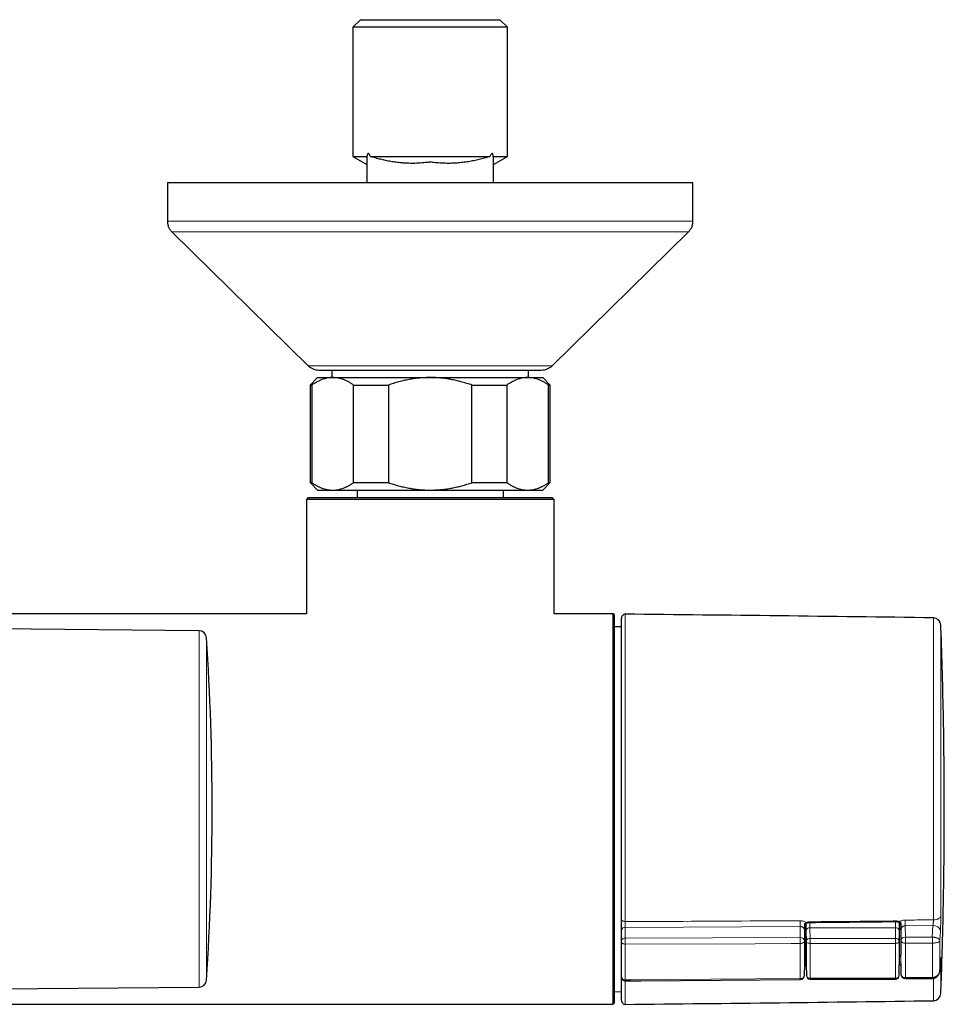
# Model space of a CAD drawing. Header units: millimetres. Extents: x 8 to 2417, y 12 to 2366.
# Tile 5 of 26: x 1127 to 1250, y 608 to 739. Entities that reach past the tile are written whole.
import ezdxf

# ---------------------------------------------------------------- set-up
doc = ezdxf.new("R2010")
doc.units = ezdxf.units.MM

msp = doc.modelspace()

# ---------------------------------------------------------------- linework, layer by layer
at = {"color": 7, "linetype": 'Continuous', "lineweight": 30}
for p, q in [((1172.3, 739.2), (1171.3, 738.2)), ((1172.3, 739.2), (1190.9, 739.2)), ((1191.9, 738.2), (1190.9, 739.2)), ((1171.3, 738.2), (1171.3, 720.95)), ((1191.9, 738.2), (1171.3, 738.2)), ((1191.9, 720.95), (1191.9, 738.2)), ((1171.3, 720.95), (1173.15, 719.88)), ((1171.3, 720.95), (1173.18, 720.95)), ((1173.64, 720.95), (1189.56, 720.95)), ((1190.01, 720.95), (1191.9, 720.95)), ((1190.05, 719.88), (1191.9, 720.95)), ((1190.05, 717.5), (1190.05, 720.73)), ((1146.6, 717.5), (1146.6, 712.34)), ((1146.6, 717.5), (1216.6, 717.5)), ((1173.15, 717.71), (1173.15, 717.5)), ((1216.6, 712.34), (1216.6, 717.5)), ((1147.2, 710.91), (1165.35, 693.07)), ((1197.85, 693.07), (1216, 710.91)), ((1166.75, 692.5), (1196.45, 692.5)), ((1168.5, 692.5), (1168.5, 691.5)), ((1194.7, 691.5), (1194.7, 692.5)), ((1166.6, 691.5), (1165.6, 690.5)), ((1165.6, 690.5), (1165.6, 677.5)), ((1165.6, 690.5), (1165.82, 690.5)), ((1165.82, 690.5), (1165.82, 677.5)), ((1166.6, 691.5), (1168.61, 691.5)), ((1168.61, 691.5), (1181.6, 691.5)), ((1171.39, 677.5), (1171.39, 690.5)), ((1171.39, 690.5), (1176.03, 690.5)), ((1176.03, 690.5), (1176.03, 677.5)), ((1181.6, 691.5), (1194.59, 691.5)), ((1187.17, 677.5), (1187.17, 690.5)), ((1187.17, 690.5), (1191.8, 690.5)), ((1191.8, 690.5), (1191.8, 677.5)), ((1194.59, 691.5), (1196.6, 691.5)), ((1197.6, 690.5), (1196.6, 691.5)), ((1197.37, 677.5), (1197.37, 690.5)), ((1197.37, 690.5), (1197.6, 690.5)), ((1197.6, 677.5), (1197.6, 690.5)), ((1165.6, 677.5), (1166.6, 676.5)), ((1165.6, 677.5), (1165.82, 677.5)), ((1171.39, 677.5), (1176.03, 677.5)), ((1187.17, 677.5), (1191.8, 677.5)), ((1196.6, 676.5), (1197.6, 677.5)), ((1197.37, 677.5), (1197.6, 677.5)), ((1166.6, 676.5), (1168.61, 676.5)), ((1168.61, 676.5), (1181.6, 676.5)), ((1181.6, 676.5), (1194.59, 676.5)), ((1194.59, 676.5), (1196.6, 676.5)), ((1165.35, 675.5), (1165.1, 675.25)), ((1165.1, 675.25), (1165.1, 660)), ((1198.1, 675.25), (1165.1, 675.25)), ((1165.35, 675.5), (1197.85, 675.5)), ((1198.1, 675.25), (1197.85, 675.5)), ((1198.1, 660), (1198.1, 675.25)), ((1165.1, 660), (1111.55, 660)), ((1206, 660), (1198.1, 660)), ((1206.1, 659.9), (1206, 660)), ((1206, 634), (1206, 660)), ((1206.1, 659.9), (1206.1, 634)), ((1207.1, 619.27), (1207.1, 659.45)), ((1150.82, 657.75), (1122.55, 658)), ((1207.1, 658.26), (1206.1, 658.28)), ((1206, 608), (1206, 634)), ((1206.1, 634), (1206.1, 608.1)), ((1231.52, 614.56), (1231.52, 618.25)), ((1231.7, 617.81), (1231.7, 618.74)), ((1244.1, 618.86), (1244.1, 617.81)), ((1244.29, 618.38), (1244.29, 614.56)), ((1244.3, 618.13), (1244.3, 618.14)), ((1207.1, 616.42), (1207.1, 617.87)), ((1231.5, 617.98), (1231.5, 617.97)), ((1231.7, 613.21), (1231.7, 617.81)), ((1244.1, 617.81), (1244.1, 613.21)), ((1207.1, 611.6), (1207.1, 616.29)), ((1231.48, 611.87), (1231.5, 613.18)), ((1231.7, 613.21), (1231.72, 611.82)), ((1231.7, 613.21), (1231.7, 613.21)), ((1244.08, 611.82), (1244.1, 613.21)), ((1244.1, 613.21), (1244.1, 613.21)), ((1244.3, 613.31), (1244.32, 611.98)), ((1207.1, 608.46), (1207.1, 611.56)), ((1232.22, 611.32), (1243.58, 611.32)), ((1244.93, 611.39), (1248.51, 611.42)), ((1248.51, 611.42), (1248.54, 611.42)), ((1122.55, 609.99), (1150.82, 610.24)), ((1206.1, 609.63), (1207.1, 609.65)), ((1115.55, 608), (1206, 608)), ((1206, 608), (1206.1, 608.1))]:
    msp.add_line(p, q, dxfattribs=at)
at = {"color": 252, "linetype": 'Continuous', "lineweight": 0}
for p, q in [((1146.6, 712.34), (1216.6, 712.34)), ((1165.35, 693.07), (1197.85, 693.07)), ((1207.6, 659.95), (1207.6, 618.98)), ((1248.65, 619.22), (1248.65, 659.47)), ((1150.82, 610.24), (1150.82, 657.75)), ((1249.63, 658.51), (1249.63, 619.77)), ((1151.8, 656.82), (1151.8, 611.17)), ((1230.9, 618.34), (1207.6, 618.22)), ((1207.6, 618.22), (1207.6, 616.77)), ((1230.89, 616.85), (1230.9, 618.34)), ((1232.2, 618.88), (1232.2, 618.16)), ((1232.2, 618.16), (1232.22, 616.74)), ((1232.2, 618.16), (1232.2, 618.16)), ((1243.6, 618.16), (1232.2, 618.16)), ((1243.58, 616.74), (1243.6, 618.16)), ((1243.6, 618.16), (1243.6, 618.98)), ((1243.6, 618.16), (1243.6, 618.16)), ((1244.3, 618.13), (1244.3, 618.14)), ((1248.59, 618.45), (1244.9, 618.43)), ((1244.9, 618.43), (1244.92, 616.9)), ((1248.5, 616.91), (1248.59, 618.45)), ((1207.6, 616.77), (1230.89, 616.85)), ((1231.5, 617.79), (1231.48, 616.43)), ((1231.5, 617.98), (1231.5, 617.97)), ((1231.72, 616.39), (1231.7, 617.81)), ((1231.7, 617.81), (1231.7, 617.81)), ((1244.1, 617.81), (1244.08, 616.39)), ((1244.1, 617.81), (1244.1, 617.81)), ((1244.32, 616.48), (1244.3, 617.86)), ((1244.92, 616.9), (1248.5, 616.91)), ((1248.5, 616.91), (1248.54, 616.91)), ((1249.58, 617.73), (1249.51, 616.45)), ((1207.6, 615.98), (1207.6, 611.21)), ((1232.22, 616.74), (1232.22, 616.08)), ((1232.22, 616.74), (1243.58, 616.74)), ((1243.58, 616.08), (1232.22, 616.08)), ((1243.58, 616.74), (1243.58, 616.08)), ((1248.52, 616.12), (1248.51, 616.12)), ((1248.52, 611.55), (1248.52, 616.12)), ((1249.51, 616.45), (1249.51, 612.52)), ((1231.5, 613.23), (1231.52, 614.56)), ((1244.29, 614.56), (1244.3, 613.39)), ((1231.7, 613.12), (1231.69, 613.12)), ((1244.14, 613.24), (1244.09, 613.22)), ((1249.51, 612.52), (1249.58, 613.76)), ((1249.58, 613.76), (1249.58, 613.74)), ((1249.63, 613.92), (1249.63, 609.4)), ((1207.6, 611.07), (1207.6, 607.96)), ((1232.22, 611.43), (1243.58, 611.43)), ((1232.22, 611.43), (1232.22, 611.32)), ((1243.58, 611.43), (1243.58, 611.32)), ((1248.51, 611.55), (1248.52, 611.55)), ((1248.65, 608.44), (1248.65, 611.42))]:
    msp.add_line(p, q, dxfattribs=at)
at = {"color": 7, "linetype": 'Continuous', "lineweight": 30, "flags": 128}
for points in [[(1190.05, 717.5), (1190.05, 719.02), (1190.05, 719.93)], [(1207.6, 611.08), (1209.66, 611.09), (1230.89, 611.27)]]:
    msp.add_lwpolyline(points, dxfattribs=at)
at = {"color": 252, "linetype": 'Continuous', "lineweight": 0, "flags": 128}
for points in [[(1249.63, 619.77), (1249.62, 619.7), (1249.59, 619.63), (1249.55, 619.56), (1249.49, 619.5), (1249.42, 619.44), (1249.33, 619.38), (1249.24, 619.33), (1249.13, 619.29), (1249.02, 619.26), (1248.9, 619.24), (1248.78, 619.22), (1248.65, 619.22)], [(1207.1, 619.27), (1207.11, 619.21), (1207.14, 619.16), (1207.18, 619.11), (1207.25, 619.07), (1207.32, 619.03), (1207.41, 619), (1207.5, 618.99), (1207.6, 618.98)], [(1231.69, 618.86), (1231.72, 618.84), (1231.74, 618.82), (1231.76, 618.8), (1231.77, 618.8), (1231.78, 618.8)], [(1244.14, 618.97), (1244.11, 618.94), (1244.09, 618.92), (1244.07, 618.91), (1244.05, 618.9), (1244.04, 618.91)], [(1207.6, 615.98), (1207.5, 615.98), (1207.41, 616), (1207.32, 616.03), (1207.25, 616.07), (1207.18, 616.12), (1207.14, 616.17), (1207.11, 616.23), (1207.1, 616.29)], [(1230.89, 616.06), (1229.69, 616.06), (1224.89, 616.04), (1207.6, 615.98)], [(1230.89, 616.06), (1230.99, 616.07), (1231.09, 616.08), (1231.19, 616.11), (1231.27, 616.15), (1231.34, 616.19), (1231.4, 616.25), (1231.45, 616.3), (1231.47, 616.37), (1231.48, 616.43)], [(1231.72, 616.39), (1231.73, 616.33), (1231.75, 616.27), (1231.8, 616.22), (1231.86, 616.17), (1231.94, 616.13), (1232.03, 616.1), (1232.12, 616.09), (1232.22, 616.08)], [(1243.58, 616.08), (1243.68, 616.09), (1243.77, 616.1), (1243.86, 616.13), (1243.93, 616.17), (1244, 616.22), (1244.04, 616.27), (1244.07, 616.33), (1244.08, 616.39)], [(1244.32, 616.48), (1244.33, 616.42), (1244.36, 616.35), (1244.4, 616.29), (1244.47, 616.24), (1244.54, 616.2), (1244.63, 616.16), (1244.72, 616.13), (1244.82, 616.12), (1244.93, 616.11)], [(1248.51, 616.12), (1248.28, 616.12), (1244.93, 616.11)], [(1244.14, 613.24), (1244.11, 613.26), (1244.1, 613.28)], [(1207.6, 611.21), (1208.3, 611.21), (1213.1, 611.25), (1230.89, 611.4)], [(1244.93, 611.52), (1246.13, 611.53), (1248.51, 611.55)]]:
    msp.add_lwpolyline(points, dxfattribs=at)
at = {"color": 7, "linetype": 'Continuous', "lineweight": 30}
for centre, radius, start, end in [((1166.75, 694.5), 2, 225.4958, 270), ((1196.45, 694.5), 2, 270, 314.5042), ((1207.6, 659.45), 0.5, 89.4419, 180), ((1107.77, -9589.56), 10250, 89.212476, 89.441933), ((1248.64, 658.47), 1, 2.1629, 89.2125), ((1150.81, 656.75), 1, 3.7388, 89.5), ((802.55, 634), 350, 0, 3.7388), ((802.55, 634), 350, 356.2612, 0), ((1207.6, 611.58), 0.5, 180, 270.481), ((1230.88, 611.87), 0.6, 270.4758, 359.2804), ((1232.22, 611.82), 0.5, 180.7133, 270), ((1243.58, 611.82), 0.5, 270, 359.2867), ((1244.92, 611.99), 0.6, 180.7197, 270.4759), ((1150.81, 611.24), 1, 270.5, 356.2612), ((1248.64, 609.44), 1, 270.7875, 357.8371), ((1207.6, 608.46), 0.5, 180, 270.5581), ((1107.77, 10857.47), 10250, 270.558067, 270.787524)]:
    msp.add_arc(centre, radius, start, end, dxfattribs=at)
at = {"color": 252, "linetype": 'Continuous', "lineweight": 0}
for centre, radius, start, end in [((1207.53, 617.78), 0.446, 81.4989, 167.886), ((1279.69, 619.05), 48.79, 179.9359, 180.832), ((1230.82, 618.93), 1.29, 357.6762, 1.3716), ((1242.51, 619.04), 1.19, 357.4666, 1.4957), ((1244.33, 618.12), 0.0323, 106.9688, 165.6196), ((1289.59, 619.16), 44.69, 179.956, 180.9347), ((1248.68, 617.54), 0.92, 12.2685, 96.052), ((1230.96, 616.32), 0.533, 11.6138, 98.1483), ((1169.36, 616.21), 61.53, 359.8603, 0.5956), ((1231.48, 617.97), 0.0228, 6.4696, 56.2306), ((1244.85, 616.36), 0.543, 82.3699, 167.4921), ((1183.42, 616.26), 61.51, 359.8597, 0.5959), ((1187.01, 616.27), 61.5, 359.8596, 0.5959), ((1233.12, 616.92), 15.42, 357.0377, 359.9721), ((1207.53, 616.33), 0.446, 81.4989, 167.886), ((1232.16, 616.3), 0.449, 82.2626, 168.2662), ((1243.64, 616.3), 0.449, 11.7338, 97.7374), ((1248.95, 613.95), 0.687, 337.7352, 357.2062), ((1207.55, 611.66), 0.457, 187.7891, 276.4598), ((1230.94, 611.94), 0.545, 264.1874, 352.0113), ((1232.17, 611.88), 0.457, 188.3684, 275.9654), ((1243.63, 611.88), 0.457, 264.0346, 351.6316), ((1244.87, 612.07), 0.553, 188.7212, 276.1016), ((1226.62, 611.34), 4.27, 359.0172, 0.7594), ((1240.63, 611.46), 4.29, 359.0192, 0.7588), ((1244.21, 611.49), 4.3, 359.0192, 0.759), ((1249.09, 611.54), 0.568, 179.8028, 193.0493)]:
    msp.add_arc(centre, radius, start, end, dxfattribs=at)
for centre, major_axis, ratio, start_param, end_param in [((1232.2, 617.81), (0.5, 0.003), 0.704008, 1.566528, 3.137248), ((1243.6, 617.81), (0.5, -0.003), 0.704008, 0.004345, 1.575065), ((1231.73, 633.95), (0.17, 28.19), 0.006171, 2.24149, 2.470975), ((1231.47, 634.12), (-0.18, 28.5), 0.006171, 3.813283, 4.040623), ((1231.97, 634.13), (-0.18, 29), 0.006064, 3.813284, 4.040624), ((1243.83, 634.13), (0.18, 29), 0.006064, 2.242561, 2.469901), ((1244.33, 634.12), (0.18, 28.5), 0.006171, 2.242563, 2.469902), ((1244.08, 633.95), (-0.17, 28.07), 0.006171, 3.813408, 4.040498)]:
    msp.add_ellipse(centre, major_axis=major_axis, ratio=ratio, start_param=start_param, end_param=end_param, dxfattribs=at)
at = {"color": 7, "linetype": 'Continuous', "lineweight": 30}
for centre, start_param, end_param in [((1232.12, 614.56), 3.141593, 3.936624), ((1243.69, 614.56), 5.465068, 6.283185)]:
    msp.add_ellipse(centre, major_axis=(0.6, 0), ratio=0.70708, start_param=start_param, end_param=end_param, dxfattribs=at)
for points, knots in [([(1173.18, 720.95), (1173.17, 720.94), (1173.15, 720.91), (1173.14, 720.81), (1173.15, 720.64), (1173.15, 720.44), (1173.15, 720.27), (1173.15, 720.12), (1173.15, 720.01), (1173.15, 719.94), (1173.15, 719.92), (1173.15, 719.92)], [0, 0, 0, 0, 0.031024, 0.06281, 0.21025, 0.357797, 0.501186, 0.644768, 0.789049, 0.93362, 1, 1, 1, 1]), ([(1173.64, 720.95), (1173.62, 721), (1173.58, 721.09), (1173.52, 721.2), (1173.47, 721.28), (1173.43, 721.32), (1173.38, 721.36), (1173.34, 721.36), (1173.29, 721.34), (1173.25, 721.28), (1173.22, 721.19), (1173.2, 721.07), (1173.19, 720.99), (1173.18, 720.95)], [0, 0, 0, 0, 0.143575, 0.28821, 0.360063, 0.433166, 0.499049, 0.565634, 0.623, 0.686705, 0.791988, 0.89519, 1, 1, 1, 1]), ([(1189.56, 720.95), (1189.5, 720.94), (1189.39, 720.91), (1189.03, 720.8), (1188.5, 720.65), (1187.78, 720.48), (1187.05, 720.33), (1186.32, 720.21), (1185.57, 720.12), (1184.82, 720.06), (1184.05, 720.04), (1183.27, 720.06), (1182.62, 720.1), (1182.1, 720.15), (1181.81, 720.18), (1181.65, 720.21), (1181.6, 720.22), (1181.54, 720.21), (1181.34, 720.18), (1180.83, 720.12), (1180.05, 720.06), (1179.18, 720.04), (1178.41, 720.06), (1177.72, 720.11), (1177.03, 720.19), (1176.34, 720.29), (1175.66, 720.43), (1174.98, 720.58), (1174.41, 720.73), (1174.02, 720.85), (1173.79, 720.91), (1173.69, 720.94), (1173.64, 720.95)], [0, 0, 0, 0, 0.0116, 0.023455, 0.069676, 0.115944, 0.162165, 0.208452, 0.254967, 0.301572, 0.349189, 0.396913, 0.444959, 0.469037, 0.49311, 0.497873, 0.499625, 0.501395, 0.508608, 0.537465, 0.595187, 0.653111, 0.695801, 0.738566, 0.781548, 0.824596, 0.868307, 0.912069, 0.955957, 0.977898, 0.988961, 1, 1, 1, 1]), ([(1190.01, 720.95), (1190.01, 720.99), (1190, 721.06), (1189.98, 721.16), (1189.95, 721.26), (1189.92, 721.33), (1189.89, 721.36), (1189.85, 721.37), (1189.8, 721.35), (1189.74, 721.29), (1189.67, 721.19), (1189.61, 721.07), (1189.57, 720.98), (1189.56, 720.95)], [0, 0, 0, 0, 0.091257, 0.183217, 0.28208, 0.351835, 0.40291, 0.454212, 0.513455, 0.609439, 0.749757, 0.89373, 1, 1, 1, 1]), ([(1190.05, 720.73), (1190.05, 720.77), (1190.05, 720.82), (1190.05, 720.9), (1190.02, 720.93), (1190.01, 720.95)], [0, 0, 0, 0, 0.480982, 0.73905, 1, 1, 1, 1]), ([(1173.15, 719.92), (1173.15, 719.62), (1173.15, 718.83), (1173.15, 718.01), (1173.15, 717.5)], [0, 0, 0, 0, 0.367098, 1, 1, 1, 1]), ([(1146.6, 712.34), (1146.6, 712.27), (1146.6, 712.13), (1146.63, 711.93), (1146.68, 711.74), (1146.74, 711.56), (1146.83, 711.38), (1146.93, 711.22), (1147.05, 711.06), (1147.15, 710.96), (1147.2, 710.91)], [0, 0, 0, 0, 0.129502, 0.255184, 0.378256, 0.5, 0.621744, 0.744816, 0.870498, 1, 1, 1, 1]), ([(1216, 710.91), (1216.05, 710.96), (1216.14, 711.06), (1216.26, 711.22), (1216.37, 711.38), (1216.45, 711.56), (1216.52, 711.74), (1216.56, 711.93), (1216.59, 712.13), (1216.6, 712.27), (1216.6, 712.34)], [0, 0, 0, 0, 0.129502, 0.255184, 0.378256, 0.5, 0.621744, 0.744816, 0.870498, 1, 1, 1, 1]), ([(1168.61, 691.5), (1168.58, 691.5), (1168.43, 691.5), (1168.17, 691.48), (1167.84, 691.42), (1167.5, 691.34), (1167.16, 691.23), (1166.83, 691.08), (1166.49, 690.91), (1166.15, 690.72), (1165.93, 690.57), (1165.82, 690.5)], [0, 0, 0, 0, 0.0340845, 0.152699, 0.2713147, 0.3908442, 0.5103765, 0.6324315, 0.7544901, 0.8772433, 1, 1, 1, 1]), ([(1171.39, 690.5), (1171.28, 690.57), (1171.06, 690.72), (1170.72, 690.92), (1170.38, 691.09), (1170.04, 691.23), (1169.69, 691.35), (1169.33, 691.43), (1168.97, 691.49), (1168.73, 691.49), (1168.61, 691.5)], [0, 0, 0, 0, 0.122973, 0.245942, 0.369581, 0.493217, 0.619375, 0.745529, 0.872765, 1, 1, 1, 1]), ([(1181.6, 691.5), (1181.37, 691.49), (1180.9, 691.49), (1180.2, 691.44), (1179.51, 691.36), (1178.81, 691.24), (1178.11, 691.1), (1177.41, 690.93), (1176.72, 690.73), (1176.26, 690.57), (1176.03, 690.5)], [0, 0, 0, 0, 0.122618, 0.245238, 0.368878, 0.492521, 0.618996, 0.745475, 0.872735, 1, 1, 1, 1]), ([(1187.17, 690.5), (1186.95, 690.57), (1186.52, 690.71), (1185.87, 690.9), (1185.21, 691.07), (1184.54, 691.22), (1183.86, 691.33), (1183.17, 691.42), (1182.48, 691.48), (1181.95, 691.5), (1181.66, 691.5), (1181.6, 691.5)], [0, 0, 0, 0, 0.119246, 0.238489, 0.358338, 0.478183, 0.600299, 0.722411, 0.845493, 0.968574, 1, 1, 1, 1]), ([(1194.59, 691.5), (1194.56, 691.5), (1194.41, 691.5), (1194.15, 691.48), (1193.82, 691.42), (1193.48, 691.34), (1193.14, 691.23), (1192.81, 691.08), (1192.47, 690.91), (1192.14, 690.72), (1191.91, 690.57), (1191.8, 690.5)], [0, 0, 0, 0, 0.034085, 0.152699, 0.271315, 0.390844, 0.510376, 0.632431, 0.75449, 0.877243, 1, 1, 1, 1]), ([(1197.37, 690.5), (1197.26, 690.57), (1197.04, 690.72), (1196.7, 690.92), (1196.36, 691.09), (1196.02, 691.23), (1195.67, 691.35), (1195.31, 691.43), (1194.95, 691.49), (1194.71, 691.49), (1194.59, 691.5)], [0, 0, 0, 0, 0.122973, 0.245942, 0.369581, 0.493217, 0.619375, 0.745529, 0.872765, 1, 1, 1, 1]), ([(1165.82, 677.5), (1165.93, 677.42), (1166.16, 677.27), (1166.49, 677.08), (1166.83, 676.91), (1167.18, 676.76), (1167.53, 676.65), (1167.89, 676.56), (1168.25, 676.51), (1168.49, 676.5), (1168.61, 676.5)], [0, 0, 0, 0, 0.122973, 0.245942, 0.369581, 0.493217, 0.619375, 0.745529, 0.872765, 1, 1, 1, 1]), ([(1168.61, 676.5), (1168.64, 676.5), (1168.78, 676.5), (1169.04, 676.52), (1169.38, 676.57), (1169.71, 676.65), (1170.05, 676.77), (1170.39, 676.91), (1170.73, 677.08), (1171.06, 677.27), (1171.28, 677.42), (1171.39, 677.5)], [0, 0, 0, 0, 0.034085, 0.152699, 0.271315, 0.390844, 0.510376, 0.632431, 0.75449, 0.877243, 1, 1, 1, 1]), ([(1176.03, 677.5), (1176.25, 677.42), (1176.69, 677.27), (1177.37, 677.08), (1178.05, 676.91), (1178.74, 676.76), (1179.44, 676.65), (1180.16, 676.56), (1180.88, 676.51), (1181.36, 676.5), (1181.6, 676.5)], [0, 0, 0, 0, 0.122973, 0.245942, 0.369581, 0.493217, 0.619375, 0.745529, 0.872765, 1, 1, 1, 1]), ([(1181.6, 676.5), (1181.66, 676.5), (1181.94, 676.5), (1182.45, 676.52), (1183.13, 676.57), (1183.8, 676.65), (1184.48, 676.77), (1185.16, 676.91), (1185.83, 677.08), (1186.5, 677.27), (1186.94, 677.42), (1187.17, 677.5)], [0, 0, 0, 0, 0.031426, 0.150353, 0.269282, 0.389133, 0.508986, 0.631385, 0.753788, 0.876892, 1, 1, 1, 1]), ([(1191.8, 677.5), (1191.92, 677.42), (1192.14, 677.27), (1192.47, 677.08), (1192.81, 676.91), (1193.16, 676.76), (1193.51, 676.65), (1193.87, 676.56), (1194.23, 676.51), (1194.47, 676.5), (1194.59, 676.5)], [0, 0, 0, 0, 0.1229729, 0.2459423, 0.3695815, 0.4932168, 0.6193748, 0.7455295, 0.8727654, 1, 1, 1, 1]), ([(1194.59, 676.5), (1194.62, 676.5), (1194.77, 676.5), (1195.02, 676.52), (1195.36, 676.57), (1195.7, 676.65), (1196.03, 676.77), (1196.37, 676.91), (1196.71, 677.08), (1197.04, 677.27), (1197.26, 677.42), (1197.37, 677.5)], [0, 0, 0, 0, 0.034085, 0.152699, 0.271315, 0.390844, 0.510376, 0.632431, 0.75449, 0.877243, 1, 1, 1, 1]), ([(1171.85, 676.5), (1171.85, 676.18), (1171.85, 675.84), (1171.85, 675.51), (1171.85, 675.5)], [0, 0, 0, 0, 0.956867, 1, 1, 1, 1]), ([(1191.35, 675.5), (1191.35, 675.51), (1191.35, 675.84), (1191.35, 676.18), (1191.35, 676.5)], [0, 0, 0, 0, 0.043133, 1, 1, 1, 1]), ([(1250.1, 633.96), (1250.09, 635.97), (1250.08, 639.99), (1250, 646.02), (1249.85, 652.05), (1249.72, 656.21), (1249.64, 658.36), (1249.63, 658.5)], [0, 0, 0, 0, 0.245644, 0.491299, 0.736955, 0.982602, 1, 1, 1, 1]), ([(1249.63, 609.41), (1249.64, 609.67), (1249.72, 611.53), (1249.84, 615.5), (1249.99, 621.32), (1250.08, 627.64), (1250.09, 631.85), (1250.1, 633.96)], [0, 0, 0, 0, 0.031247, 0.227802, 0.485206, 0.742609, 1, 1, 1, 1]), ([(1207.1, 617.87), (1207.1, 617.92), (1207.1, 618.01), (1207.1, 618.18), (1207.1, 618.35), (1207.1, 618.53), (1207.1, 618.72), (1207.1, 618.91), (1207.1, 619.1), (1207.1, 619.21), (1207.1, 619.27)], [0, 0, 0, 0, 0.122092, 0.244185, 0.366277, 0.48837, 0.610458, 0.732547, 0.866273, 1, 1, 1, 1]), ([(1231.5, 617.98), (1231.5, 617.98), (1231.5, 618.01), (1231.5, 618.08), (1231.51, 618.2), (1231.53, 618.32), (1231.55, 618.43), (1231.57, 618.52), (1231.6, 618.6), (1231.64, 618.66), (1231.68, 618.72), (1231.73, 618.77), (1231.76, 618.79), (1231.78, 618.8), (1231.78, 618.8)], [0, 0, 0, 0, 0.000178, 0.094421, 0.260504, 0.388434, 0.502604, 0.601762, 0.68796, 0.774662, 0.851997, 0.924083, 0.997255, 1, 1, 1, 1]), ([(1231.78, 618.8), (1231.78, 618.8), (1231.81, 618.82), (1231.87, 618.84), (1231.95, 618.86), (1232.03, 618.88), (1232.09, 618.88), (1232.11, 618.88)], [0, 0, 0, 0, 0.026321, 0.287169, 0.543031, 0.799526, 1, 1, 1, 1]), ([(1232.11, 618.88), (1232.65, 618.88), (1236.51, 618.92), (1240.37, 618.95), (1243.7, 618.99)], [0, 0, 0, 0, 0.138528, 1, 1, 1, 1]), ([(1243.7, 618.98), (1243.7, 618.98), (1243.73, 618.99), (1243.8, 618.98), (1243.88, 618.97), (1243.96, 618.94), (1244.02, 618.92), (1244.04, 618.91), (1244.04, 618.91)], [0, 0, 0, 0, 0.02374, 0.267189, 0.509133, 0.7519, 0.996737, 1, 1, 1, 1]), ([(1244.04, 618.9), (1244.05, 618.9), (1244.07, 618.89), (1244.11, 618.85), (1244.16, 618.81), (1244.19, 618.75), (1244.22, 618.68), (1244.25, 618.6), (1244.27, 618.5), (1244.29, 618.4), (1244.3, 618.28), (1244.3, 618.19), (1244.3, 618.13), (1244.3, 618.13)], [0, 0, 0, 0, 0.032371, 0.115208, 0.187817, 0.269884, 0.355617, 0.449647, 0.55555, 0.676002, 0.812398, 0.977855, 1, 1, 1, 1]), ([(1244.3, 617.86), (1244.3, 617.86), (1244.3, 617.95), (1244.3, 618.04), (1244.3, 618.13)], [0, 0, 0, 0, 0.02038, 1, 1, 1, 1]), ([(1231.5, 617.97), (1231.5, 617.91), (1231.5, 617.85), (1231.5, 617.79), (1231.5, 617.79)], [0, 0, 0, 0, 0.969222, 1, 1, 1, 1]), ([(1207.1, 616.29), (1207.1, 616.29), (1207.1, 616.3), (1207.1, 616.33), (1207.1, 616.36), (1207.1, 616.39), (1207.1, 616.41), (1207.1, 616.42)], [0, 0, 0, 0, 0.060929, 0.295687, 0.530454, 0.765227, 1, 1, 1, 1]), ([(1231.5, 613.23), (1231.5, 613.23), (1231.5, 613.23), (1231.5, 613.24), (1231.5, 613.24), (1231.5, 613.24)], [0, 0, 0, 0, 0.12768, 0.47108, 1, 1, 1, 1]), ([(1231.5, 613.18), (1231.5, 613.18), (1231.5, 613.2), (1231.5, 613.21), (1231.5, 613.23)], [0, 0, 0, 0, 0.219926, 1, 1, 1, 1]), ([(1231.5, 613.18), (1231.5, 613.18), (1231.5, 613.18), (1231.5, 613.18), (1231.5, 613.18)], [0, 0, 0, 0, 0.631335, 1, 1, 1, 1]), ([(1244.3, 613.39), (1244.3, 613.39), (1244.3, 613.39), (1244.3, 613.39), (1244.3, 613.38)], [0, 0, 0, 0, 0.433046, 1, 1, 1, 1]), ([(1244.3, 613.39), (1244.3, 613.37), (1244.3, 613.34), (1244.3, 613.32), (1244.3, 613.31)], [0, 0, 0, 0, 0.97962, 1, 1, 1, 1]), ([(1249.52, 612.49), (1249.53, 612.71), (1249.55, 613.13), (1249.57, 613.55), (1249.58, 613.74)], [0, 0, 0, 0, 0.550506, 1, 1, 1, 1]), ([(1249.58, 613.73), (1249.58, 613.76), (1249.59, 613.82), (1249.59, 613.89), (1249.6, 613.96), (1249.6, 614.01), (1249.6, 614.04), (1249.6, 614.06), (1249.61, 614.07), (1249.61, 614.07), (1249.61, 614.07)], [0, 0, 0, 0, 0.144957, 0.32008, 0.492344, 0.641762, 0.778313, 0.897513, 0.997189, 1, 1, 1, 1]), ([(1207.1, 611.58), (1207.1, 611.58), (1207.1, 611.58), (1207.1, 611.59), (1207.1, 611.6)], [0, 0, 0, 0, 0.074594, 1, 1, 1, 1]), ([(1248.54, 611.42), (1248.56, 611.42), (1248.62, 611.42), (1248.71, 611.44), (1248.81, 611.47), (1248.92, 611.51), (1249.01, 611.56), (1249.1, 611.63), (1249.18, 611.7), (1249.26, 611.79), (1249.32, 611.88), (1249.38, 611.99), (1249.43, 612.1), (1249.47, 612.22), (1249.5, 612.34), (1249.51, 612.43), (1249.51, 612.48), (1249.51, 612.49)], [0, 0, 0, 0, 0.040008, 0.109099, 0.178842, 0.246428, 0.315752, 0.385343, 0.454811, 0.526404, 0.599152, 0.673537, 0.750184, 0.828916, 0.90968, 0.99246, 1, 1, 1, 1])]:
    msp.add_open_spline(points, degree=3, knots=knots, dxfattribs=at)
at = {"color": 252, "linetype": 'Continuous', "lineweight": 0}
for points, knots in [([(1216, 710.91), (1216, 710.91), (1215.99, 710.91), (1215.91, 710.91), (1215.8, 710.91), (1215.64, 710.91), (1215.43, 710.91), (1215.18, 710.91), (1214.9, 710.91), (1214.58, 710.91), (1214.22, 710.91), (1213.82, 710.91), (1213.38, 710.91), (1212.88, 710.91), (1212.34, 710.91), (1211.75, 710.91), (1211.12, 710.91), (1210.46, 710.91), (1209.76, 710.91), (1209.05, 710.91), (1208.32, 710.91), (1207.55, 710.91), (1206.76, 710.91), (1205.91, 710.91), (1205.02, 710.91), (1204.08, 710.91), (1203.11, 710.91), (1202.11, 710.91), (1201.09, 710.91), (1200.06, 710.91), (1199.02, 710.91), (1197.98, 710.91), (1196.93, 710.91), (1195.86, 710.91), (1194.74, 710.91), (1193.59, 710.91), (1192.4, 710.91), (1191.2, 710.91), (1189.98, 710.91), (1188.75, 710.91), (1187.54, 710.91), (1186.34, 710.91), (1185.16, 710.91), (1183.97, 710.91), (1182.79, 710.91), (1181.57, 710.91), (1180.34, 710.91), (1179.08, 710.91), (1177.82, 710.91), (1176.57, 710.91), (1175.33, 710.91), (1174.12, 710.91), (1172.94, 710.91), (1171.79, 710.91), (1170.66, 710.91), (1169.54, 710.91), (1168.41, 710.91), (1167.27, 710.91), (1166.14, 710.91), (1165.02, 710.91), (1163.93, 710.91), (1162.86, 710.91), (1161.83, 710.91), (1160.85, 710.91), (1159.92, 710.91), (1159.01, 710.91), (1158.12, 710.91), (1157.25, 710.91), (1156.39, 710.91), (1155.55, 710.91), (1154.74, 710.91), (1153.97, 710.91), (1153.24, 710.91), (1152.56, 710.91), (1151.93, 710.91), (1151.34, 710.91), (1150.79, 710.91), (1150.28, 710.91), (1149.8, 710.91), (1149.35, 710.91), (1148.93, 710.91), (1148.55, 710.91), (1148.23, 710.91), (1147.94, 710.91), (1147.71, 710.91), (1147.52, 710.91), (1147.37, 710.91), (1147.27, 710.91), (1147.21, 710.91), (1147.2, 710.91), (1147.2, 710.91)], [0, 0, 0, 0, 0.0116666, 0.0233333, 0.0349999, 0.0466665, 0.0583332, 0.0699998, 0.0809998, 0.0919999, 0.1029999, 0.114, 0.125, 0.1366666, 0.1483333, 0.1599999, 0.1716665, 0.1833332, 0.1949998, 0.2059998, 0.2169999, 0.2279999, 0.239, 0.25, 0.2616666, 0.2733333, 0.2849999, 0.2966665, 0.3083332, 0.3199998, 0.3309998, 0.3419999, 0.3529999, 0.364, 0.375, 0.3866666, 0.3983333, 0.4099999, 0.4216665, 0.4333332, 0.4449998, 0.4559998, 0.4669999, 0.4779999, 0.489, 0.5, 0.5116666, 0.5233333, 0.5349999, 0.5466665, 0.5583332, 0.5699998, 0.5809998, 0.5919999, 0.6029999, 0.614, 0.625, 0.6366666, 0.6483333, 0.6599999, 0.6716665, 0.6833332, 0.6949998, 0.7059998, 0.7169999, 0.7279999, 0.739, 0.75, 0.7616666, 0.7733333, 0.7849999, 0.7966665, 0.8083332, 0.8199998, 0.8309998, 0.8419999, 0.8529999, 0.864, 0.875, 0.8866666, 0.8983333, 0.9099999, 0.9216665, 0.9333332, 0.9449998, 0.9559998, 0.9669999, 0.9779999, 0.989, 1, 1, 1, 1]), ([(1249.63, 619.77), (1249.63, 619.69), (1249.63, 619.52), (1249.63, 619.25), (1249.63, 618.97), (1249.62, 618.7), (1249.61, 618.43), (1249.6, 618.18), (1249.59, 617.94), (1249.59, 617.8), (1249.58, 617.73)], [0, 0, 0, 0, 0.131593, 0.267827, 0.388078, 0.511828, 0.632192, 0.756054, 0.876288, 1, 1, 1, 1]), ([(1207.6, 618.98), (1207.83, 618.98), (1209.67, 618.99), (1217.43, 619.03), (1224.97, 619.07), (1230.9, 619.1)], [0, 0, 0, 0, 0.029836, 0.235868, 1, 1, 1, 1]), ([(1207.6, 618.98), (1207.6, 618.95), (1207.6, 618.89), (1207.6, 618.79), (1207.6, 618.68), (1207.6, 618.58), (1207.6, 618.48), (1207.6, 618.39), (1207.6, 618.3), (1207.6, 618.25), (1207.6, 618.22)], [0, 0, 0, 0, 0.131427, 0.267448, 0.387788, 0.511618, 0.631966, 0.755805, 0.876157, 1, 1, 1, 1]), ([(1230.9, 619.1), (1230.98, 619.1), (1231.13, 619.09), (1231.34, 619.04), (1231.53, 618.97), (1231.64, 618.9), (1231.69, 618.86)], [0, 0, 0, 0, 0.285935, 0.515855, 0.752416, 1, 1, 1, 1]), ([(1231.5, 617.79), (1231.5, 617.82), (1231.5, 617.89), (1231.47, 617.98), (1231.43, 618.06), (1231.37, 618.14), (1231.3, 618.21), (1231.22, 618.26), (1231.13, 618.3), (1231.02, 618.33), (1230.95, 618.34), (1230.9, 618.34)], [0, 0, 0, 0, 0.112079, 0.227388, 0.333071, 0.441538, 0.548579, 0.658826, 0.763192, 0.870904, 1, 1, 1, 1]), ([(1231.49, 617.99), (1231.48, 618.05), (1231.47, 618.19), (1231.45, 618.37), (1231.46, 618.51), (1231.48, 618.63), (1231.52, 618.71), (1231.58, 618.79), (1231.63, 618.83), (1231.68, 618.86), (1231.69, 618.86)], [0, 0, 0, 0, 0.21592, 0.432271, 0.542433, 0.65502, 0.787053, 0.820433, 0.96528, 1, 1, 1, 1]), ([(1231.69, 618.86), (1231.74, 618.88), (1231.83, 618.92), (1231.98, 618.96), (1232.07, 618.96), (1232.11, 618.96)], [0, 0, 0, 0, 0.3916, 0.691366, 1, 1, 1, 1]), ([(1232.11, 618.96), (1232.24, 618.96), (1232.91, 618.97), (1235.71, 618.99), (1239.44, 619.03), (1242.64, 619.06), (1243.7, 619.07)], [0, 0, 0, 0, 0.034516, 0.172578, 0.724827, 1, 1, 1, 1]), ([(1243.7, 619.07), (1243.76, 619.07), (1243.87, 619.06), (1244.02, 619.02), (1244.1, 618.98), (1244.14, 618.97)], [0, 0, 0, 0, 0.422527, 0.707103, 1, 1, 1, 1]), ([(1244.14, 618.97), (1244.14, 618.97), (1244.2, 619.01), (1244.32, 619.07), (1244.5, 619.14), (1244.7, 619.18), (1244.83, 619.19), (1244.9, 619.19)], [0, 0, 0, 0, 0.0327397, 0.2706454, 0.5151509, 0.7542351, 1, 1, 1, 1]), ([(1244.14, 618.97), (1244.17, 618.95), (1244.21, 618.92), (1244.27, 618.87), (1244.3, 618.82), (1244.34, 618.75), (1244.36, 618.65), (1244.37, 618.52), (1244.35, 618.35), (1244.33, 618.22), (1244.32, 618.15)], [0, 0, 0, 0, 0.134382, 0.165076, 0.246643, 0.328308, 0.445812, 0.563808, 0.781673, 1, 1, 1, 1]), ([(1244.9, 618.43), (1244.87, 618.43), (1244.81, 618.42), (1244.71, 618.4), (1244.62, 618.36), (1244.53, 618.3), (1244.46, 618.24), (1244.4, 618.16), (1244.35, 618.08), (1244.31, 617.98), (1244.31, 617.9), (1244.3, 617.86)], [0, 0, 0, 0, 0.101769, 0.206805, 0.309687, 0.415633, 0.520848, 0.62896, 0.736576, 0.847079, 1, 1, 1, 1]), ([(1244.32, 618.15), (1244.32, 618.09), (1244.31, 618.01), (1244.31, 617.93), (1244.31, 617.92), (1244.3, 617.91), (1244.3, 617.9), (1244.3, 617.9), (1244.3, 617.89), (1244.3, 617.87), (1244.3, 617.86)], [0, 0, 0, 0, 0.660302, 0.760906, 0.811206, 0.836356, 0.848932, 0.855219, 0.856005, 1, 1, 1, 1]), ([(1244.9, 619.19), (1245.3, 619.19), (1246.55, 619.2), (1247.8, 619.21), (1248.65, 619.22)], [0, 0, 0, 0, 0.319954, 1, 1, 1, 1]), ([(1248.59, 618.45), (1248.59, 618.48), (1248.6, 618.53), (1248.61, 618.62), (1248.62, 618.71), (1248.63, 618.81), (1248.64, 618.92), (1248.64, 619.02), (1248.65, 619.12), (1248.65, 619.19), (1248.65, 619.22)], [0, 0, 0, 0, 0.122545, 0.245086, 0.367336, 0.489581, 0.611372, 0.733157, 0.86658, 1, 1, 1, 1]), ([(1231.5, 617.79), (1231.5, 617.79), (1231.5, 617.8), (1231.5, 617.83), (1231.5, 617.89), (1231.5, 617.95), (1231.49, 617.99)], [0, 0, 0, 0, 0.026168, 0.155758, 0.380882, 1, 1, 1, 1]), ([(1248.54, 616.91), (1248.6, 616.91), (1248.71, 616.9), (1248.85, 616.88), (1248.98, 616.85), (1249.11, 616.81), (1249.23, 616.76), (1249.35, 616.69), (1249.44, 616.62), (1249.5, 616.54), (1249.51, 616.48), (1249.51, 616.45), (1249.51, 616.45)], [0, 0, 0, 0, 0.112546, 0.199169, 0.28758, 0.387103, 0.489142, 0.610746, 0.73651, 0.864018, 0.995891, 1, 1, 1, 1]), ([(1207.6, 616.77), (1207.6, 616.74), (1207.6, 616.69), (1207.6, 616.6), (1207.6, 616.51), (1207.6, 616.41), (1207.6, 616.31), (1207.6, 616.21), (1207.6, 616.11), (1207.6, 616.03), (1207.6, 615.99), (1207.6, 615.98)], [0, 0, 0, 0, 0.1157318, 0.2348199, 0.3505533, 0.4696431, 0.5853745, 0.7044622, 0.8201902, 0.9392741, 1, 1, 1, 1]), ([(1230.89, 611.4), (1230.89, 611.65), (1230.89, 612.16), (1230.89, 612.96), (1230.89, 613.81), (1230.89, 614.69), (1230.89, 615.44), (1230.89, 615.91), (1230.89, 616.06)], [0, 0, 0, 0, 0.181679, 0.363516, 0.545354, 0.728473, 0.911592, 1, 1, 1, 1]), ([(1244.93, 616.11), (1244.93, 615.8), (1244.93, 615.15), (1244.93, 614.2), (1244.93, 613.42), (1244.93, 612.81), (1244.93, 612.37), (1244.93, 611.94), (1244.93, 611.66), (1244.93, 611.52)], [0, 0, 0, 0, 0.184351, 0.387164, 0.590409, 0.692668, 0.794983, 0.897464, 1, 1, 1, 1]), ([(1248.52, 616.12), (1248.58, 616.12), (1248.69, 616.12), (1248.83, 616.14), (1248.96, 616.15), (1249.09, 616.18), (1249.22, 616.21), (1249.33, 616.26), (1249.43, 616.31), (1249.49, 616.38), (1249.51, 616.42), (1249.51, 616.45), (1249.51, 616.45)], [0, 0, 0, 0, 0.112495, 0.199095, 0.287489, 0.387029, 0.489085, 0.610739, 0.736541, 0.86404, 0.995893, 1, 1, 1, 1]), ([(1249.58, 613.76), (1249.59, 613.82), (1249.59, 613.95), (1249.6, 614.09), (1249.61, 614.18), (1249.62, 614.21), (1249.63, 614.21), (1249.63, 614.16), (1249.63, 614.06), (1249.63, 613.96), (1249.63, 613.92)], [0, 0, 0, 0, 0.1323892, 0.2694823, 0.3895492, 0.5130871, 0.6330765, 0.7565402, 0.8765296, 1, 1, 1, 1]), ([(1231.5, 613.23), (1231.5, 613.26), (1231.51, 613.32), (1231.53, 613.38), (1231.56, 613.42), (1231.59, 613.43), (1231.63, 613.43), (1231.67, 613.43), (1231.69, 613.43), (1231.7, 613.42)], [0, 0, 0, 0, 0.254555, 0.5106785, 0.6474135, 0.7868677, 0.8781998, 0.9720332, 1, 1, 1, 1]), ([(1231.5, 613.18), (1231.5, 613.18), (1231.5, 613.2), (1231.5, 613.21), (1231.5, 613.23)], [0, 0, 0, 0, 0.030778, 1, 1, 1, 1]), ([(1231.69, 613.12), (1231.66, 613.13), (1231.61, 613.14), (1231.56, 613.15), (1231.53, 613.17), (1231.51, 613.17), (1231.5, 613.17)], [0, 0, 0, 0, 0.428703, 0.526562, 0.787397, 1, 1, 1, 1]), ([(1231.69, 613.12), (1231.67, 613.11), (1231.61, 613.07), (1231.55, 613.05), (1231.5, 613.03)], [0, 0, 0, 0, 0.303249, 1, 1, 1, 1]), ([(1244.1, 613.54), (1244.11, 613.54), (1244.12, 613.55), (1244.15, 613.55), (1244.18, 613.56), (1244.22, 613.56), (1244.25, 613.55), (1244.28, 613.52), (1244.3, 613.47), (1244.3, 613.42), (1244.3, 613.39)], [0, 0, 0, 0, 0.037797, 0.06553, 0.163318, 0.261307, 0.384698, 0.508309, 0.753785, 1, 1, 1, 1]), ([(1244.3, 613.29), (1244.3, 613.29), (1244.28, 613.29), (1244.24, 613.27), (1244.19, 613.25), (1244.15, 613.24), (1244.14, 613.24)], [0, 0, 0, 0, 0.263793, 0.38161, 0.877115, 1, 1, 1, 1]), ([(1244.31, 613.17), (1244.29, 613.17), (1244.23, 613.19), (1244.18, 613.22), (1244.14, 613.24)], [0, 0, 0, 0, 0.188753, 1, 1, 1, 1]), ([(1248.52, 611.55), (1248.58, 611.55), (1248.69, 611.56), (1248.83, 611.6), (1248.96, 611.65), (1249.09, 611.73), (1249.22, 611.84), (1249.33, 611.97), (1249.43, 612.14), (1249.49, 612.32), (1249.51, 612.45), (1249.51, 612.52), (1249.51, 612.52)], [0, 0, 0, 0, 0.1124948, 0.1990952, 0.2874887, 0.3870288, 0.489085, 0.6107387, 0.7365407, 0.86404, 0.9958932, 1, 1, 1, 1]), ([(1249.51, 612.52), (1249.51, 612.52), (1249.51, 612.51), (1249.51, 612.49), (1249.51, 612.49)], [0, 0, 0, 0, 0.174921, 1, 1, 1, 1]), ([(1207.6, 611.21), (1207.6, 611.19), (1207.6, 611.15), (1207.6, 611.11), (1207.6, 611.08), (1207.6, 611.08), (1207.6, 611.08)], [0, 0, 0, 0, 0.248636, 0.504482, 0.753117, 1, 1, 1, 1])]:
    msp.add_open_spline(points, degree=3, knots=knots, dxfattribs=at)

doc.saveas('drawing.dxf')
